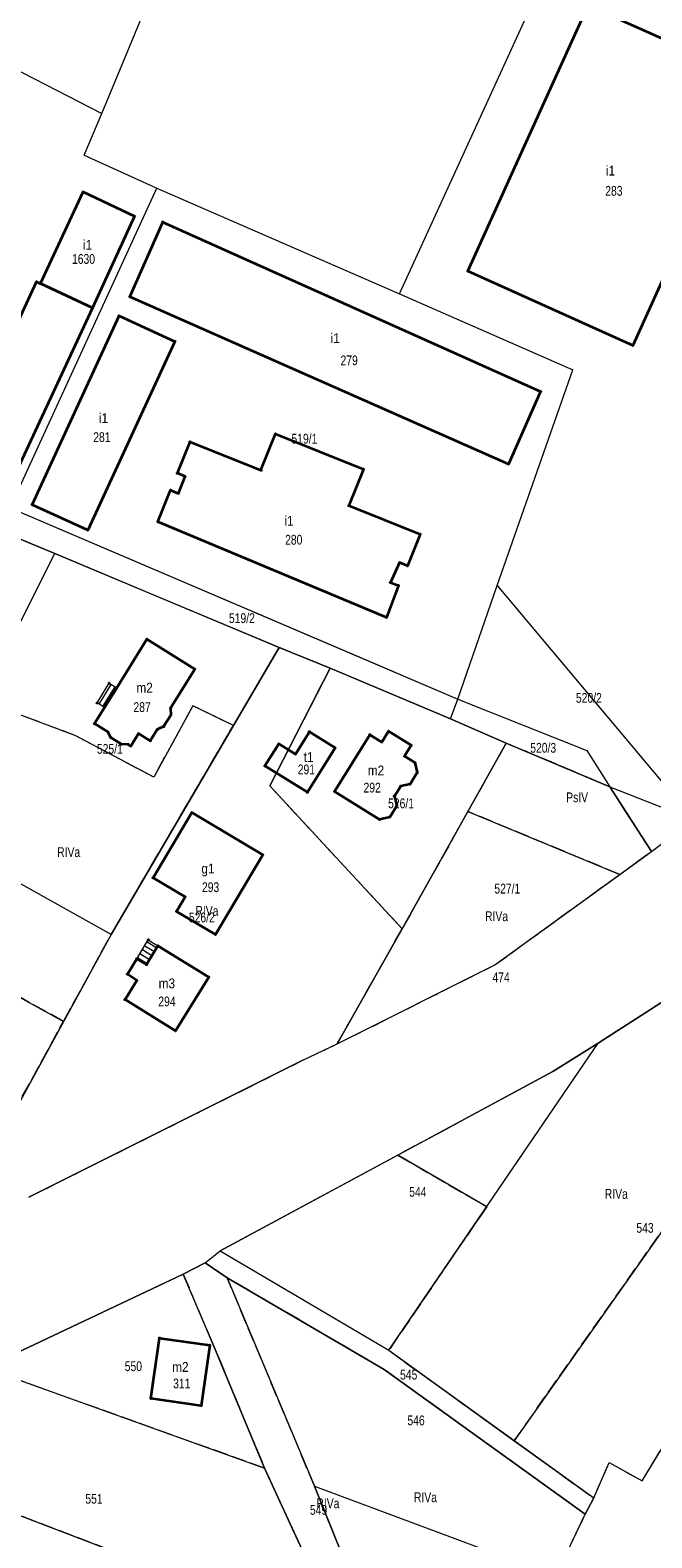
# Model space of a CAD drawing. Header units: metres. Extents: x 7496145 to 7500200, y 5498500 to 5502080.
# Tile 88 of 202: x 7498077 to 7498172, y 5500227 to 5500458. Entities that reach past the tile are written whole.
import ezdxf
from ezdxf.enums import TextEntityAlignment as Align

# ---------------------------------------------------------------- set-up
doc = ezdxf.new("R2010")
doc.units = ezdxf.units.M
doc.header["$MEASUREMENT"] = 0
for name, pattern in [('2.25_0.75', [3, 2.25, -0.75]), ('219-1000', [0]), ('egug-1000', [0])]:
    doc.linetypes.add(name, pattern=pattern)
doc.layers.get('0').update_dxf_attribs({"color": 2, "linetype": 'CONTINUOUS', "lineweight": 5})
for name, color, linetype in [('209-oznaczenie konturu klasyfikacyjnego', 7, 'CONTINUOUS'), ('211-numer działki ewidencyjnej', 7, 'CONTINUOUS'), ('217-kontur klasyfikacyjny', 7, 'CONTINUOUS'), ('218-kontur użytku gruntowego', 7, 'CONTINUOUS'), ('219-działka ewidencyjna', 7, 'CONTINUOUS'), ('312-budynek ewidencyjny', 7, 'CONTINUOUS'), ('312-oznaczenie budynku ewidencyjnego', 7, 'CONTINUOUS'), ('312-oznaczenie budynku ewidencyjnego-Atr117', 7, 'CONTINUOUS'), ('352-schody', 7, 'CONTINUOUS'), ('Punkt budynku', 7, 'CONTINUOUS')]:
    doc.layers.add(name, color=color, linetype=linetype)
doc.styles.get("Standard").update_dxf_attribs({"font": 'Working1250', "width": 0.75})

# ---------------------------------------------------------------- blocks, each defined once
blk = doc.blocks.new('PUNKTBUD')
at = {"color": 0}
blk.add_circle((0, 0), 0.09, dxfattribs=at)

msp = doc.modelspace()

# ---------------------------------------------------------------- linework, layer by layer
at = {"layer": '217-kontur klasyfikacyjny', "color": 3, "linetype": '2.25_0.75', "lineweight": 18, "flags": 128}
for points in [[(7498115.14, 5500363.35), (7498108.15, 5500351.41)], [(7498122.95, 5500360.17), (7498115.14, 5500363.35)], [(7498113.74, 5500342.16), (7498122.95, 5500360.17)], [(7498101.95, 5500354.44), (7498095.96, 5500343.49)], [(7498108.15, 5500351.41), (7498101.95, 5500354.44)], [(7498084.03, 5500349.84), (7498074.95, 5500353.25)], [(7498095.96, 5500343.49), (7498084.03, 5500349.84)], [(7498089.46, 5500319.44), (7498108.15, 5500351.41)], [(7498149.92, 5500348.71), (7498148.27, 5500345.78)], [(7498165.78, 5500342.02), (7498149.92, 5500348.71)], [(7498148.27, 5500345.78), (7498144.04, 5500338.24)], [(7498133.98, 5500320.3), (7498113.74, 5500342.16)], [(7498172.14, 5500332.13), (7498165.78, 5500342.02)], [(7498144.04, 5500338.24), (7498133.98, 5500320.3)], [(7498167.28, 5500328.61), (7498144.04, 5500338.24)], [(7498167.28, 5500328.61), (7498172.14, 5500332.13)], [(7498148.17, 5500314.75), (7498167.28, 5500328.61)], [(7498082.16, 5500306.12), (7498052.21, 5500322.64)], [(7498124.06, 5500302.67), (7498133.98, 5500320.3)], [(7498082.16, 5500306.12), (7498089.46, 5500319.44)], [(7498124.06, 5500302.67), (7498148.17, 5500314.75)], [(7498180.85, 5500313.63), (7498163.98, 5500302.76)], [(7498071.52, 5500286.7), (7498082.16, 5500306.12)], [(7498151.14, 5500241.93), (7498195.91, 5500305.44)], [(7498118.79, 5500300.17), (7498124.06, 5500302.67)], [(7498163.98, 5500302.76), (7498157.06, 5500298.42)], [(7498076.84, 5500279.21), (7498118.79, 5500300.17)], [(7498157.06, 5500298.42), (7498133.34, 5500285.65)], [(7498133.34, 5500285.65), (7498146.92, 5500277.74)], [(7498170.71, 5500235.78), (7498198.61, 5500281.56)], [(7498146.92, 5500277.74), (7498131.93, 5500255.77)], [(7498103.84, 5500269.15), (7498100.48, 5500267.42)], [(7498107.19, 5500266.88), (7498103.84, 5500269.15)], [(7498100.48, 5500267.42), (7498104.75, 5500257.36)], [(7498120.57, 5500234.97), (7498107.19, 5500266.88)], [(7498131.21, 5500252.84), (7498107.19, 5500266.88)], [(7498104.75, 5500257.36), (7498112.93, 5500237.73)], [(7498131.93, 5500255.77), (7498151.14, 5500241.93)], [(7498112.93, 5500237.73), (7498070.11, 5500253.07)], [(7498162.01, 5500230.66), (7498131.21, 5500252.84)], [(7498094.79, 5500223.07), (7498045.98, 5500241.77)], [(7498151.14, 5500241.93), (7498163.31, 5500233.16)], [(7498125, 5500211.5), (7498112.93, 5500237.73)], [(7498163.31, 5500233.16), (7498165.67, 5500238.6)], [(7498165.67, 5500238.6), (7498170.71, 5500235.78)], [(7498126.19, 5500221.03), (7498120.57, 5500234.97)], [(7498157.49, 5500221.18), (7498162.01, 5500230.66)]]:
    msp.add_lwpolyline(points, dxfattribs=at)
at = {"layer": '218-kontur użytku gruntowego', "color": 3, "linetype": 'egug-1000', "lineweight": 18, "flags": 128}
for points in [[(7498073.96, 5500384.73), (7498128.22, 5500361.56)], [(7498080.83, 5500377.72), (7498072.43, 5500381.21)], [(7498071.1, 5500358.42), (7498080.83, 5500377.72)], [(7498095.25, 5500371.68), (7498080.83, 5500377.72)], [(7498142.51, 5500355.46), (7498148.55, 5500372.83)], [(7498148.55, 5500372.83), (7498178.65, 5500336.95)], [(7498115.14, 5500363.35), (7498095.25, 5500371.68)], [(7498115.14, 5500363.35), (7498108.15, 5500351.41)], [(7498122.95, 5500360.17), (7498115.14, 5500363.35)], [(7498128.22, 5500361.56), (7498142.51, 5500355.46)], [(7498122.95, 5500360.17), (7498113.74, 5500342.16)], [(7498141.39, 5500352.45), (7498122.95, 5500360.17)], [(7498101.95, 5500354.44), (7498095.96, 5500343.49)], [(7498108.15, 5500351.41), (7498101.95, 5500354.44)], [(7498084.03, 5500349.84), (7498074.95, 5500353.25)], [(7498149.92, 5500348.71), (7498141.39, 5500352.45)], [(7498095.96, 5500343.49), (7498084.03, 5500349.84)], [(7498108.15, 5500351.41), (7498089.46, 5500319.44)], [(7498149.92, 5500348.71), (7498148.27, 5500345.78)], [(7498165.78, 5500342.02), (7498149.92, 5500348.71)], [(7498148.27, 5500345.78), (7498144.04, 5500338.24)], [(7498113.74, 5500342.16), (7498133.98, 5500320.3)], [(7498172.14, 5500332.13), (7498165.78, 5500342.02)], [(7498144.04, 5500338.24), (7498133.98, 5500320.3)], [(7498144.04, 5500338.24), (7498167.28, 5500328.61)], [(7498167.28, 5500328.61), (7498172.14, 5500332.13)], [(7498148.17, 5500314.75), (7498167.28, 5500328.61)], [(7498052.21, 5500322.64), (7498082.16, 5500306.12)], [(7498133.98, 5500320.3), (7498124.06, 5500302.67)], [(7498089.46, 5500319.44), (7498082.16, 5500306.12)], [(7498124.06, 5500302.67), (7498148.17, 5500314.75)], [(7498180.85, 5500313.63), (7498163.98, 5500302.76)], [(7498082.16, 5500306.12), (7498071.52, 5500286.7)], [(7498195.91, 5500305.44), (7498151.14, 5500241.93)], [(7498118.79, 5500300.17), (7498124.06, 5500302.67)], [(7498163.98, 5500302.76), (7498157.06, 5500298.42)], [(7498076.84, 5500279.21), (7498118.79, 5500300.17)], [(7498157.06, 5500298.42), (7498133.34, 5500285.65)], [(7498133.34, 5500285.65), (7498106.14, 5500271)], [(7498146.92, 5500277.74), (7498133.34, 5500285.65)], [(7498170.71, 5500235.78), (7498198.61, 5500281.56)], [(7498131.93, 5500255.77), (7498146.92, 5500277.74)], [(7498103.84, 5500269.15), (7498100.48, 5500267.42)], [(7498107.19, 5500266.88), (7498103.84, 5500269.15)], [(7498106.14, 5500271), (7498131.93, 5500255.77)], [(7498100.48, 5500267.42), (7498070.11, 5500253.07)], [(7498104.75, 5500257.36), (7498100.48, 5500267.42)], [(7498107.19, 5500266.88), (7498120.57, 5500234.97)], [(7498131.21, 5500252.84), (7498107.19, 5500266.88)], [(7498112.93, 5500237.73), (7498104.75, 5500257.36)], [(7498131.93, 5500255.77), (7498151.14, 5500241.93)], [(7498070.11, 5500253.07), (7498112.93, 5500237.73)], [(7498162.01, 5500230.66), (7498131.21, 5500252.84)], [(7498045.98, 5500241.77), (7498094.79, 5500223.07)], [(7498151.14, 5500241.93), (7498163.31, 5500233.16)], [(7498125, 5500211.5), (7498112.93, 5500237.73)], [(7498163.31, 5500233.16), (7498165.67, 5500238.6)], [(7498165.67, 5500238.6), (7498170.71, 5500235.78)], [(7498120.57, 5500234.97), (7498126.19, 5500221.03)], [(7498163.31, 5500233.16), (7498162.01, 5500230.66)], [(7498157.49, 5500221.18), (7498162.01, 5500230.66)]]:
    msp.add_lwpolyline(points, dxfattribs=at)
at = {"layer": '219-działka ewidencyjna', "color": 3, "linetype": '219-1000', "lineweight": 18, "flags": 128}
for points in [[(7498133.58, 5500417.49), (7498157.36, 5500469.46)], [(7498088.03, 5500445.1), (7498096.24, 5500464.96)], [(7498068.95, 5500454.89), (7498088.03, 5500445.1)], [(7498085.3, 5500438.7), (7498088.03, 5500445.1)], [(7498085.3, 5500438.7), (7498096.46, 5500433.66)], [(7498073.96, 5500384.73), (7498096.46, 5500433.66)], [(7498096.46, 5500433.66), (7498133.58, 5500417.49)], [(7498133.58, 5500417.49), (7498160.11, 5500405.85)], [(7498148.55, 5500372.83), (7498160.11, 5500405.85)], [(7498073.96, 5500384.73), (7498142.51, 5500355.46)], [(7498072.43, 5500381.21), (7498080.83, 5500377.72)], [(7498071.1, 5500358.42), (7498080.83, 5500377.72)], [(7498080.83, 5500377.72), (7498115.14, 5500363.35)], [(7498142.51, 5500355.46), (7498148.55, 5500372.83)], [(7498148.55, 5500372.83), (7498178.65, 5500336.95)], [(7498089.46, 5500319.44), (7498115.14, 5500363.35)], [(7498115.14, 5500363.35), (7498122.95, 5500360.17)], [(7498113.74, 5500342.16), (7498122.95, 5500360.17)], [(7498122.95, 5500360.17), (7498141.39, 5500352.45)], [(7498141.39, 5500352.45), (7498142.51, 5500355.46)], [(7498142.51, 5500355.46), (7498162.25, 5500347.6)], [(7498141.39, 5500352.45), (7498149.92, 5500348.71)], [(7498133.98, 5500320.3), (7498149.92, 5500348.71)], [(7498149.92, 5500348.71), (7498165.78, 5500342.02)], [(7498162.25, 5500347.6), (7498165.78, 5500342.02)], [(7498113.74, 5500342.16), (7498133.98, 5500320.3)], [(7498165.78, 5500342.02), (7498172.14, 5500332.13)], [(7498165.78, 5500342.02), (7498178.65, 5500336.95)], [(7498089.46, 5500319.44), (7498059.37, 5500336.19)], [(7498172.14, 5500332.13), (7498178.65, 5500336.95)], [(7498172.14, 5500332.13), (7498178.65, 5500336.95)], [(7498148.17, 5500314.75), (7498172.14, 5500332.13)], [(7498148.17, 5500314.75), (7498172.14, 5500332.13)], [(7498124.06, 5500302.67), (7498133.98, 5500320.3)], [(7498089.46, 5500319.44), (7498071.52, 5500286.7)], [(7498124.06, 5500302.67), (7498148.17, 5500314.75)], [(7498124.06, 5500302.67), (7498148.17, 5500314.75)], [(7498163.98, 5500302.76), (7498180.85, 5500313.63)], [(7498118.79, 5500300.17), (7498124.06, 5500302.67)], [(7498118.79, 5500300.17), (7498124.06, 5500302.67)], [(7498131.93, 5500255.77), (7498163.98, 5500302.76)], [(7498157.06, 5500298.42), (7498163.98, 5500302.76)], [(7498157.06, 5500298.42), (7498163.98, 5500302.76)], [(7498118.79, 5500300.17), (7498076.84, 5500279.21)], [(7498118.79, 5500300.17), (7498076.84, 5500279.21)], [(7498106.14, 5500271), (7498157.06, 5500298.42)], [(7498106.14, 5500271), (7498157.06, 5500298.42)], [(7498170.71, 5500235.78), (7498198.61, 5500281.56)], [(7498170.71, 5500235.78), (7498198.61, 5500281.56)], [(7498100.48, 5500267.42), (7498103.84, 5500269.15)], [(7498103.84, 5500269.15), (7498106.14, 5500271)], [(7498103.84, 5500269.15), (7498107.19, 5500266.88)], [(7498106.14, 5500271), (7498131.93, 5500255.77)], [(7498070.11, 5500253.07), (7498100.48, 5500267.42)], [(7498070.11, 5500253.07), (7498100.48, 5500267.42)], [(7498104.75, 5500257.36), (7498100.48, 5500267.42)], [(7498107.19, 5500266.88), (7498120.57, 5500234.97)], [(7498107.19, 5500266.88), (7498131.21, 5500252.84)], [(7498104.75, 5500257.36), (7498112.93, 5500237.73)], [(7498131.93, 5500255.77), (7498163.31, 5500233.16)], [(7498070.11, 5500253.07), (7498112.93, 5500237.73)], [(7498131.21, 5500252.84), (7498162.01, 5500230.66)], [(7498045.98, 5500241.77), (7498125, 5500211.5)], [(7498112.93, 5500237.73), (7498125, 5500211.5)], [(7498163.31, 5500233.16), (7498165.67, 5500238.6)], [(7498163.31, 5500233.16), (7498165.67, 5500238.6)], [(7498165.67, 5500238.6), (7498170.71, 5500235.78)], [(7498165.67, 5500238.6), (7498170.71, 5500235.78)], [(7498126.19, 5500221.03), (7498120.57, 5500234.97)], [(7498120.57, 5500234.97), (7498157.49, 5500221.18)], [(7498162.01, 5500230.66), (7498163.31, 5500233.16)], [(7498162.01, 5500230.66), (7498163.31, 5500233.16)], [(7498157.49, 5500221.18), (7498162.01, 5500230.66)], [(7498157.49, 5500221.18), (7498162.01, 5500230.66)]]:
    msp.add_lwpolyline(points, dxfattribs=at)
at = {"layer": '312-budynek ewidencyjny', "color": 7, "linetype": 'Continuous', "lineweight": 35, "flags": 128}
for points in [[(7498151.49, 5500437.42), (7498162.46, 5500461.6)], [(7498162.46, 5500461.6), (7498177.89, 5500454.73)], [(7498144.03, 5500420.96), (7498151.49, 5500437.42)], [(7498078.64, 5500419.04), (7498085.16, 5500433.1)], [(7498085.16, 5500433.1), (7498093.02, 5500429.37)], [(7498093.02, 5500429.37), (7498086.58, 5500415.36)], [(7498092.29, 5500417.02), (7498097.35, 5500428.47)], [(7498097.35, 5500428.47), (7498155.18, 5500402.54)], [(7498065.26, 5500391.76), (7498078.04, 5500419.32)], [(7498078.04, 5500419.32), (7498078.64, 5500419.04)], [(7498078.64, 5500419.04), (7498086.58, 5500415.36)], [(7498086.58, 5500415.36), (7498078.64, 5500419.04)], [(7498169.28, 5500409.57), (7498144.03, 5500420.96)], [(7498174.39, 5500420.83), (7498169.28, 5500409.57)], [(7498150.27, 5500391.42), (7498092.29, 5500417.02)], [(7498086.58, 5500415.36), (7498073.8, 5500387.8)], [(7498077.34, 5500385.2), (7498090.65, 5500414.12)], [(7498090.65, 5500414.12), (7498099.2, 5500410.21)], [(7498099.2, 5500410.21), (7498085.88, 5500381.3)], [(7498155.18, 5500402.54), (7498150.27, 5500391.42)], [(7498112.37, 5500390.47), (7498114.61, 5500396.04)], [(7498114.61, 5500396.04), (7498128.06, 5500390.64)], [(7498099.58, 5500390.01), (7498101.52, 5500394.83)], [(7498101.52, 5500394.83), (7498112.37, 5500390.47)], [(7498100.78, 5500389.52), (7498099.58, 5500390.01)], [(7498099.74, 5500386.93), (7498100.78, 5500389.52)], [(7498128.06, 5500390.64), (7498125.82, 5500385.07)], [(7498096.6, 5500382.59), (7498098.54, 5500387.42)], [(7498098.54, 5500387.42), (7498099.74, 5500386.93)], [(7498085.88, 5500381.3), (7498077.34, 5500385.2)], [(7498125.82, 5500385.07), (7498136.72, 5500380.7)], [(7498131.58, 5500367.95), (7498096.6, 5500382.59)], [(7498136.72, 5500380.7), (7498134.78, 5500375.85)], [(7498133.57, 5500376.34), (7498132.18, 5500373.29)], [(7498134.78, 5500375.85), (7498133.57, 5500376.34)], [(7498133.4, 5500372.83), (7498131.58, 5500367.95)], [(7498132.18, 5500373.29), (7498133.4, 5500372.83)], [(7498090.29, 5500357.17), (7498094.92, 5500364.62)], [(7498094.92, 5500364.62), (7498102.24, 5500360.02)], [(7498102.24, 5500360.02), (7498098.54, 5500354.08)], [(7498088.42, 5500354.15), (7498090.29, 5500357.17)], [(7498086.89, 5500351.69), (7498088.42, 5500354.15)], [(7498098.57, 5500352.98), (7498097.48, 5500351.23)], [(7498098.54, 5500354.08), (7498098.57, 5500352.98)], [(7498088.93, 5500350.43), (7498086.89, 5500351.69)], [(7498089.41, 5500349.55), (7498088.93, 5500350.43)], [(7498093.63, 5500350.18), (7498092.45, 5500348.26)], [(7498095.43, 5500349.07), (7498093.63, 5500350.18)], [(7498096.48, 5500350.77), (7498095.43, 5500349.07)], [(7498097.48, 5500351.23), (7498096.48, 5500350.77)], [(7498117.65, 5500347.03), (7498119.78, 5500350.46)], [(7498119.78, 5500350.46), (7498123.74, 5500347.99)], [(7498123.64, 5500341.3), (7498129.04, 5500350)], [(7498129.04, 5500350), (7498130.86, 5500348.87)], [(7498130.86, 5500348.87), (7498131.89, 5500350.53)], [(7498131.89, 5500350.53), (7498135.36, 5500348.38)], [(7498091.02, 5500348.55), (7498089.41, 5500349.55)], [(7498092.02, 5500348.52), (7498091.02, 5500348.55)], [(7498092.45, 5500348.26), (7498092.02, 5500348.52)], [(7498112.99, 5500345.22), (7498115.11, 5500348.61)], [(7498115.11, 5500348.61), (7498117.65, 5500347.03)], [(7498123.74, 5500347.99), (7498119.48, 5500341.18)], [(7498135.36, 5500348.38), (7498134.34, 5500346.72)], [(7498119.48, 5500341.18), (7498112.99, 5500345.22)], [(7498134.34, 5500346.72), (7498135.93, 5500345.73)], [(7498135.93, 5500345.73), (7498136.29, 5500344.19)], [(7498136.29, 5500344.19), (7498135.2, 5500342.43)], [(7498130.54, 5500337.02), (7498123.64, 5500341.3)], [(7498133.76, 5500342.12), (7498132.79, 5500340.57)], [(7498132.79, 5500340.57), (7498133.16, 5500339.13)], [(7498135.2, 5500342.43), (7498133.76, 5500342.12)], [(7498133.16, 5500339.13), (7498132.08, 5500337.39)], [(7498095.85, 5500328.1), (7498101.79, 5500338.1)], [(7498101.79, 5500338.1), (7498112.66, 5500331.62)], [(7498132.08, 5500337.39), (7498130.54, 5500337.02)], [(7498112.66, 5500331.62), (7498105.41, 5500319.42)], [(7498100.77, 5500325.17), (7498095.85, 5500328.1)], [(7498099.46, 5500322.96), (7498100.77, 5500325.17)], [(7498105.41, 5500319.42), (7498099.46, 5500322.96)], [(7498094.84, 5500314.8), (7498096.61, 5500317.69)], [(7498096.61, 5500317.69), (7498104.37, 5500312.88)], [(7498091.92, 5500313.35), (7498093.36, 5500315.7)], [(7498093.36, 5500315.7), (7498094.84, 5500314.8)], [(7498093.36, 5500312.37), (7498091.92, 5500313.35)], [(7498104.37, 5500312.88), (7498099.29, 5500304.67)], [(7498091.57, 5500309.45), (7498093.36, 5500312.37)], [(7498099.29, 5500304.67), (7498091.57, 5500309.45)], [(7498095.54, 5500248.38), (7498096.85, 5500257.64)], [(7498096.85, 5500257.64), (7498104.54, 5500256.55)], [(7498104.54, 5500256.55), (7498103.23, 5500247.29)], [(7498103.23, 5500247.29), (7498095.54, 5500248.38)]]:
    msp.add_lwpolyline(points, dxfattribs=at)
at = {"layer": '352-schody', "color": 7, "linetype": 'Continuous', "lineweight": 18, "flags": 128}
for points in [[(7498087.29, 5500354.86), (7498089.14, 5500357.88), (7498090.29, 5500357.17), (7498088.42, 5500354.15)], [(7498087.29, 5500354.86), (7498089.14, 5500357.88), (7498090.29, 5500357.17), (7498088.42, 5500354.15)], [(7498093.36, 5500315.7), (7498095.13, 5500318.59), (7498096.61, 5500317.69), (7498094.84, 5500314.8)], [(7498093.36, 5500315.7), (7498095.13, 5500318.59), (7498096.61, 5500317.69), (7498094.84, 5500314.8)]]:
    msp.add_lwpolyline(points, close=True, dxfattribs=at)
for points in [[(7498087.59, 5500354.67), (7498089.47, 5500357.67)], [(7498088.18, 5500354.3), (7498090.07, 5500357.31)], [(7498094.58, 5500317.7), (7498096.06, 5500316.79)], [(7498094.95, 5500318.29), (7498096.42, 5500317.39)], [(7498093.49, 5500315.9), (7498094.96, 5500315)], [(7498093.85, 5500316.5), (7498095.33, 5500315.6)], [(7498094.22, 5500317.1), (7498095.69, 5500316.19)]]:
    msp.add_lwpolyline(points, dxfattribs=at)

# ---------------------------------------------------------------- block references
at = {"layer": 'Punkt budynku', "color": 5, "linetype": 'Continuous', "lineweight": 13}
for p in [(7498151.49, 5500437.42), (7498085.16, 5500433.1), (7498093.02, 5500429.37), (7498097.35, 5500428.47), (7498078.04, 5500419.32), (7498078.64, 5500419.04), (7498144.03, 5500420.96), (7498092.29, 5500417.02), (7498086.58, 5500415.36), (7498090.65, 5500414.12), (7498099.2, 5500410.21), (7498169.28, 5500409.57), (7498155.18, 5500402.54), (7498114.61, 5500396.04), (7498101.52, 5500394.83), (7498150.27, 5500391.42), (7498099.58, 5500390.01), (7498100.78, 5500389.52), (7498112.37, 5500390.47), (7498128.06, 5500390.64), (7498098.54, 5500387.42), (7498099.74, 5500386.93), (7498077.34, 5500385.2), (7498125.82, 5500385.07), (7498096.6, 5500382.59), (7498085.88, 5500381.3), (7498136.72, 5500380.7), (7498133.57, 5500376.34), (7498134.78, 5500375.85), (7498132.18, 5500373.29), (7498133.4, 5500372.83), (7498131.58, 5500367.95), (7498094.92, 5500364.62), (7498102.24, 5500360.02), (7498089.14, 5500357.88), (7498090.29, 5500357.17), (7498087.29, 5500354.86), (7498088.42, 5500354.15), (7498098.54, 5500354.08), (7498098.57, 5500352.98), (7498086.89, 5500351.69), (7498088.93, 5500350.43), (7498093.63, 5500350.18), (7498096.48, 5500350.77), (7498097.48, 5500351.23), (7498119.78, 5500350.46), (7498129.04, 5500350), (7498131.89, 5500350.53), (7498089.41, 5500349.55), (7498091.02, 5500348.55), (7498092.02, 5500348.52), (7498092.45, 5500348.26), (7498095.43, 5500349.07), (7498115.11, 5500348.61), (7498123.74, 5500347.99), (7498130.86, 5500348.87), (7498135.36, 5500348.38), (7498112.99, 5500345.22), (7498117.65, 5500347.03), (7498134.34, 5500346.72), (7498135.93, 5500345.73), (7498136.29, 5500344.19), (7498119.48, 5500341.18), (7498123.64, 5500341.3), (7498132.79, 5500340.57), (7498133.76, 5500342.12), (7498135.2, 5500342.43), (7498101.79, 5500338.1), (7498133.16, 5500339.13), (7498130.54, 5500337.02), (7498132.08, 5500337.39), (7498112.66, 5500331.62), (7498095.85, 5500328.1), (7498100.77, 5500325.17), (7498099.46, 5500322.96), (7498095.13, 5500318.59), (7498096.61, 5500317.69), (7498105.41, 5500319.42), (7498093.36, 5500315.7), (7498091.92, 5500313.35), (7498094.84, 5500314.8), (7498104.37, 5500312.88), (7498093.36, 5500312.37), (7498091.57, 5500309.45), (7498099.29, 5500304.67), (7498096.85, 5500257.64), (7498104.54, 5500256.55), (7498095.54, 5500248.38), (7498103.23, 5500247.29)]:
    msp.add_blockref('PUNKTBUD', p, dxfattribs=at)

# ---------------------------------------------------------------- texts
at = {"layer": '209-oznaczenie konturu klasyfikacyjnego', "color": 3, "linetype": 'Continuous', "lineweight": 18, "width": 0.79}
for s, p in [('PsIV', (7498159.09, 5500339.66)), ('RIVa', (7498081.18, 5500331.28)), ('RIVa', (7498102.34, 5500322.28)), ('RIVa', (7498146.67, 5500321.46)), ('RIVa', (7498165, 5500278.96)), ('RIVa', (7498120.86, 5500231.59)), ('RIVa', (7498135.79, 5500232.52))]:
    msp.add_text(s, height=1.5, dxfattribs=at).set_placement(p)
at = {"layer": '211-numer działki ewidencyjnej', "color": 3, "linetype": 'Continuous', "lineweight": 18, "width": 0.79}
for s, p in [('519/1', (7498117.04, 5500394.56)), ('520/2', (7498160.58, 5500354.89)), ('527/1', (7498148.1, 5500325.69)), ('526/2', (7498101.34, 5500321.28)), ('544', (7498135.06, 5500279.27)), ('543', (7498169.83, 5500273.76)), ('550', (7498091.52, 5500252.58)), ('545', (7498133.66, 5500251.29)), ('546', (7498134.79, 5500244.29)), ('551', (7498085.49, 5500232.29)), ('549', (7498119.86, 5500230.59))]:
    msp.add_text(s, height=1.5, dxfattribs=at).set_placement(p)
for s, p in [('519/2', (7498107.47, 5500368.59)), ('525/1', (7498087.26, 5500348.58)), ('520/3', (7498153.59, 5500348.74)), ('526/1', (7498131.83, 5500340.24)), ('474', (7498147.8, 5500313.6))]:
    msp.add_text(s, height=1.5, dxfattribs=at).set_placement(p, align=Align.TOP_LEFT)
at = {"layer": '312-oznaczenie budynku ewidencyjnego', "color": 7, "linetype": 'Continuous', "lineweight": 18, "width": 0.79}
for s, p in [('283', (7498165.07, 5500434)), ('1630', (7498083.45, 5500423.57)), ('279', (7498124.55, 5500408.05)), ('281', (7498086.7, 5500396.3)), ('280', (7498116.07, 5500380.59)), ('287', (7498092.85, 5500354.97)), ('291', (7498118, 5500345.43)), ('292', (7498128.07, 5500342.65)), ('293', (7498103.34, 5500327.41)), ('294', (7498096.66, 5500309.92)), ('311', (7498098.93, 5500251.44))]:
    msp.add_text(s, height=1.5, dxfattribs=at).set_placement(p, align=Align.TOP_LEFT)
at = {"layer": '312-oznaczenie budynku ewidencyjnego-Atr117', "color": 7, "width": 0.9}
for s, p in [('i1', (7498165.87, 5500435.59)), ('i1', (7498085.83, 5500424.23)), ('i1', (7498123.74, 5500409.95)), ('i1', (7498088.27, 5500397.71)), ('i1', (7498116.66, 5500382)), ('m2', (7498094.57, 5500356.44)), ('t1', (7498119.66, 5500345.83)), ('m2', (7498129.97, 5500343.78)), ('g1', (7498104.26, 5500328.76)), ('m3', (7498097.97, 5500311.18)), ('m2', (7498100.04, 5500252.47))]:
    msp.add_text(s, height=1.5, dxfattribs=at).set_placement(p, align=Align.CENTER)

doc.saveas('drawing.dxf')
